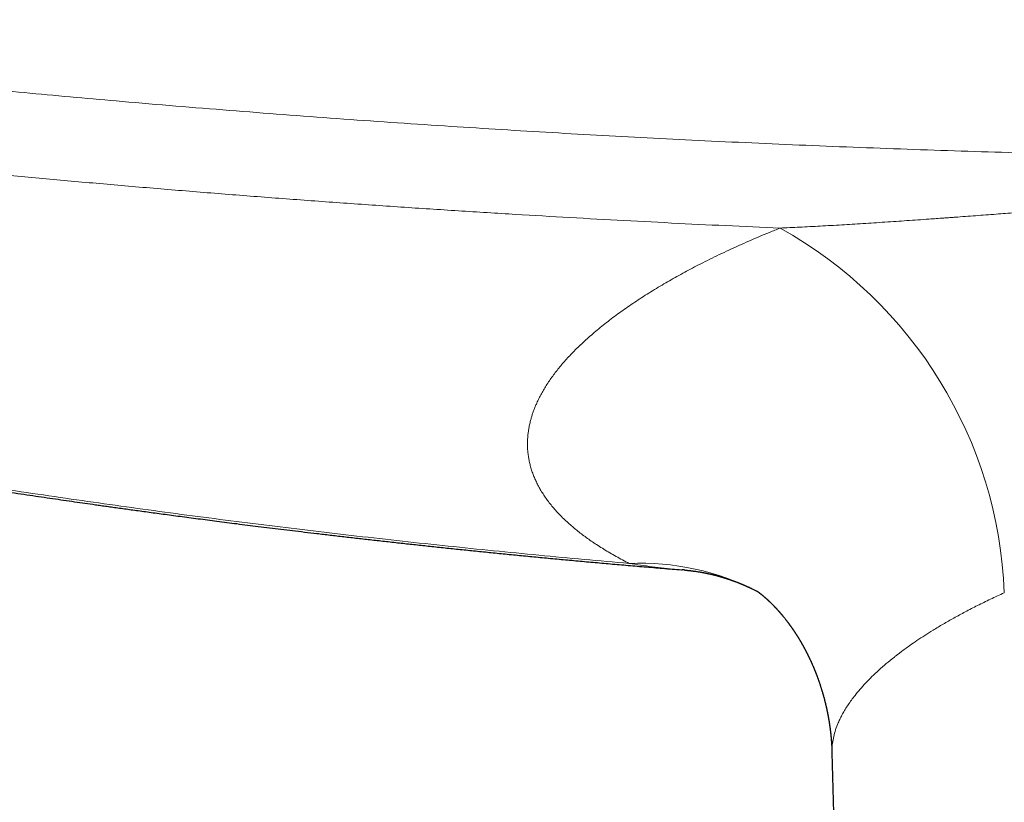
# Model space of a CAD drawing. Header units: millimetres. Extents: x 8 to 776, y 12 to 553.
# Tile 17 of 56: x 345 to 384, y 220 to 251. Entities that reach past the tile are written whole.
import ezdxf

# ---------------------------------------------------------------- set-up
doc = ezdxf.new("R2010")
doc.units = ezdxf.units.MM

msp = doc.modelspace()

# ---------------------------------------------------------------- linework, layer by layer
at = {"color": 7, "linetype": 'Continuous', "lineweight": 30}
for p, q in [((371.411, 229.156), (371.322, 229.163)), ((377.172, 222.017), (377.699, 202.979))]:
    msp.add_line(p, q, dxfattribs=at)
at = {"color": 8, "linetype": 'Continuous', "lineweight": 0}
for centre, radius, start, end in [((366.871, 227.598), 17.046, 2.2427, 60.9724), ((369.703, 219.441), 9.98, 62.8656, 92.5922)]:
    msp.add_arc(centre, radius, start, end, dxfattribs=at)
for points, knots in [([(320.951, 250.637), (321.616, 250.546), (322.945, 250.364), (324.938, 250.1), (326.932, 249.844), (328.924, 249.595), (330.916, 249.353), (332.906, 249.118), (334.896, 248.891), (336.817, 248.679), (338.669, 248.48), (340.455, 248.294), (342.246, 248.113), (344.042, 247.938), (345.84, 247.768), (347.639, 247.604), (349.538, 247.436), (351.537, 247.266), (353.636, 247.096), (355.735, 246.933), (357.834, 246.777), (359.933, 246.629), (361.992, 246.491), (364.011, 246.363), (365.992, 246.243), (367.974, 246.131), (369.957, 246.024), (371.981, 245.922), (374.046, 245.825), (376.153, 245.733), (378.261, 245.649), (380.37, 245.571), (382.48, 245.501), (384.55, 245.439), (386.582, 245.385), (388.573, 245.338), (390.566, 245.298), (392.559, 245.264), (394.553, 245.236), (396.547, 245.214), (398.541, 245.199), (400.536, 245.189), (402.53, 245.186), (404.511, 245.19), (406.48, 245.199), (408.436, 245.214), (410.392, 245.235), (412.401, 245.263), (414.461, 245.299), (416.574, 245.342), (418.686, 245.393), (420.798, 245.451), (422.91, 245.515), (424.981, 245.586), (427.011, 245.662), (429.001, 245.743), (430.99, 245.83), (432.978, 245.923), (434.967, 246.023), (436.954, 246.13), (438.941, 246.243), (440.927, 246.362), (442.911, 246.488), (444.881, 246.62), (446.838, 246.757), (448.782, 246.899), (450.725, 247.048), (452.679, 247.205), (454.644, 247.368), (456.62, 247.54), (458.596, 247.718), (460.57, 247.902), (462.402, 248.08), (464.089, 248.249), (465.631, 248.408), (467.172, 248.571), (468.714, 248.738), (470.398, 248.925), (472.224, 249.134), (474.193, 249.366), (476.163, 249.606), (478.134, 249.852), (480.106, 250.106), (482.077, 250.367), (483.391, 250.547), (484.049, 250.637)], [0, 0, 0, 0, 0.012376, 0.024738, 0.037085, 0.049417, 0.061734, 0.074034, 0.086318, 0.098585, 0.109585, 0.120571, 0.1316, 0.142664, 0.153723, 0.164777, 0.175827, 0.188713, 0.201592, 0.214463, 0.227328, 0.240185, 0.253035, 0.265147, 0.277263, 0.289381, 0.301501, 0.313625, 0.326486, 0.33935, 0.352216, 0.365086, 0.377959, 0.390834, 0.402976, 0.415121, 0.427268, 0.439417, 0.451568, 0.463722, 0.475877, 0.488034, 0.500193, 0.51233, 0.524251, 0.536173, 0.548096, 0.560021, 0.572898, 0.585777, 0.598656, 0.611536, 0.624417, 0.637298, 0.649444, 0.66159, 0.673736, 0.685884, 0.698031, 0.710179, 0.722327, 0.734476, 0.746625, 0.758755, 0.770664, 0.782575, 0.794489, 0.806404, 0.818539, 0.830675, 0.842813, 0.854952, 0.867092, 0.876621, 0.886106, 0.895602, 0.905107, 0.914623, 0.926775, 0.938942, 0.951125, 0.963323, 0.975535, 0.987761, 1, 1, 1, 1]), ([(320.737, 247.367), (321.367, 247.281), (322.628, 247.108), (324.521, 246.858), (326.417, 246.613), (328.313, 246.375), (330.201, 246.145), (332.078, 245.922), (333.946, 245.707), (335.816, 245.498), (337.805, 245.282), (339.915, 245.061), (342.146, 244.836), (344.379, 244.62), (346.613, 244.412), (348.85, 244.212), (351.087, 244.021), (353.326, 243.839), (355.567, 243.665), (357.809, 243.499), (360.052, 243.342), (362.297, 243.193), (364.5, 243.055), (366.661, 242.927), (368.78, 242.81), (370.9, 242.7), (373.02, 242.596), (374.435, 242.534), (375.142, 242.502)], [0, 0, 0, 0, 0.035099, 0.070202, 0.105307, 0.140415, 0.175525, 0.21001, 0.244498, 0.278988, 0.31348, 0.354544, 0.395611, 0.43668, 0.47775, 0.518823, 0.559897, 0.600972, 0.642048, 0.683124, 0.724202, 0.765279, 0.806357, 0.845087, 0.883816, 0.922545, 0.961273, 1, 1, 1, 1]), ([(375.142, 242.502), (375.268, 242.508), (375.524, 242.519), (375.913, 242.538), (376.311, 242.559), (376.718, 242.58), (377.134, 242.604), (377.55, 242.628), (377.967, 242.653), (378.384, 242.679), (378.809, 242.707), (379.241, 242.735), (379.672, 242.764), (380.1, 242.793), (380.526, 242.823), (381.006, 242.857), (381.375, 242.883), (381.63, 242.902), (381.723, 242.908), (381.816, 242.915), (381.904, 242.921), (382.226, 242.945), (382.784, 242.986), (383.563, 243.044), (384.327, 243.102), (385.076, 243.159), (385.833, 243.217), (386.598, 243.275), (387.316, 243.329), (387.985, 243.379), (388.607, 243.426), (389.234, 243.472), (389.862, 243.518), (390.496, 243.563), (391.135, 243.608), (391.777, 243.652), (392.412, 243.695), (393.038, 243.735), (393.655, 243.773), (394.212, 243.806), (394.71, 243.835), (395.038, 243.853), (395.25, 243.864), (395.348, 243.869), (395.446, 243.874), (395.545, 243.88), (395.649, 243.885), (395.757, 243.89), (396.064, 243.906), (396.561, 243.93), (397.25, 243.96), (397.934, 243.987), (398.612, 244.01), (399.282, 244.03), (399.943, 244.047), (400.594, 244.059), (401.237, 244.069), (401.871, 244.074), (402.507, 244.076), (403.151, 244.074), (403.809, 244.068), (404.476, 244.058), (405.153, 244.045), (405.84, 244.027), (406.535, 244.005), (407.208, 243.981), (407.856, 243.955), (408.453, 243.929), (408.882, 243.908), (409.14, 243.896), (409.25, 243.89), (409.356, 243.885), (409.599, 243.872), (409.98, 243.852), (410.506, 243.823), (411.064, 243.79), (411.653, 243.754), (412.275, 243.715), (412.905, 243.674), (413.543, 243.63), (414.19, 243.586), (414.798, 243.542), (415.366, 243.501), (415.89, 243.463), (416.413, 243.424), (416.932, 243.385), (417.444, 243.347), (418.042, 243.302), (418.722, 243.25), (419.484, 243.192), (420.238, 243.135), (420.983, 243.079), (421.627, 243.03), (422.17, 242.989), (422.599, 242.958), (422.903, 242.935), (423.089, 242.922), (423.175, 242.916), (423.266, 242.909), (423.49, 242.893), (423.843, 242.867), (424.323, 242.833), (424.815, 242.799), (425.319, 242.764), (425.834, 242.73), (426.337, 242.697), (426.83, 242.666), (427.312, 242.636), (427.774, 242.609), (428.217, 242.584), (428.641, 242.561), (429.056, 242.54), (429.46, 242.52), (429.727, 242.508), (429.858, 242.502)], [0, 0, 0, 0, 0.007068, 0.014294, 0.021678, 0.029221, 0.036922, 0.044781, 0.052335, 0.060031, 0.067867, 0.075843, 0.083961, 0.091663, 0.099489, 0.107436, 0.118115, 0.119812, 0.121515, 0.123223, 0.124936, 0.126371, 0.140921, 0.155649, 0.169193, 0.182885, 0.196723, 0.210708, 0.224841, 0.236049, 0.247347, 0.258884, 0.270352, 0.28168, 0.293542, 0.305247, 0.316795, 0.328187, 0.339422, 0.3505, 0.358589, 0.366593, 0.368378, 0.370159, 0.371935, 0.373708, 0.375552, 0.377591, 0.379625, 0.392246, 0.404707, 0.417188, 0.429504, 0.441657, 0.453648, 0.465476, 0.477143, 0.488649, 0.499994, 0.511758, 0.523695, 0.535804, 0.548087, 0.560544, 0.573176, 0.585983, 0.597169, 0.608486, 0.618555, 0.620544, 0.622538, 0.624535, 0.626329, 0.635775, 0.645342, 0.65503, 0.666186, 0.677498, 0.688968, 0.700594, 0.712378, 0.72432, 0.733813, 0.743403, 0.753008, 0.762428, 0.771784, 0.781078, 0.795151, 0.809077, 0.822856, 0.836488, 0.849974, 0.858208, 0.866386, 0.873537, 0.874937, 0.876608, 0.878286, 0.87996, 0.888925, 0.897742, 0.90641, 0.916079, 0.925556, 0.934841, 0.943933, 0.952833, 0.961541, 0.969575, 0.977438, 0.98513, 0.99265, 1, 1, 1, 1]), ([(369.252, 229.411), (369.164, 229.457), (368.989, 229.547), (368.737, 229.685), (368.493, 229.825), (368.258, 229.966), (368.032, 230.109), (367.819, 230.25), (367.618, 230.39), (367.429, 230.529), (367.247, 230.669), (367.074, 230.811), (366.902, 230.96), (366.732, 231.116), (366.566, 231.279), (366.41, 231.444), (366.263, 231.611), (366.127, 231.78), (366, 231.951), (365.883, 232.124), (365.778, 232.295), (365.684, 232.465), (365.601, 232.633), (365.528, 232.802), (365.464, 232.972), (365.409, 233.143), (365.364, 233.313), (365.329, 233.48), (365.303, 233.645), (365.285, 233.811), (365.276, 233.978), (365.275, 234.145), (365.283, 234.313), (365.298, 234.481), (365.322, 234.65), (365.354, 234.82), (365.392, 234.979), (365.433, 235.126), (365.476, 235.261), (365.525, 235.396), (365.578, 235.532), (365.643, 235.684), (365.722, 235.851), (365.818, 236.035), (365.923, 236.218), (366.037, 236.403), (366.161, 236.588), (366.292, 236.769), (366.429, 236.948), (366.572, 237.124), (366.723, 237.3), (366.882, 237.475), (367.055, 237.657), (367.242, 237.844), (367.446, 238.038), (367.659, 238.232), (367.883, 238.426), (368.116, 238.62), (368.359, 238.814), (368.611, 239.007), (368.869, 239.196), (369.13, 239.382), (369.395, 239.563), (369.668, 239.744), (369.948, 239.923), (370.237, 240.102), (370.528, 240.277), (370.821, 240.447), (371.115, 240.613), (371.417, 240.778), (371.725, 240.943), (372.053, 241.113), (372.401, 241.288), (372.769, 241.467), (373.145, 241.644), (373.529, 241.82), (373.92, 241.994), (374.319, 242.166), (374.726, 242.336), (375.003, 242.448), (375.142, 242.503)], [0, 0, 0, 0, 0.013139, 0.026249, 0.039333, 0.052394, 0.065436, 0.078462, 0.090731, 0.102992, 0.115247, 0.127498, 0.139749, 0.153425, 0.167108, 0.180801, 0.194509, 0.208234, 0.221982, 0.235756, 0.249559, 0.262629, 0.275689, 0.288742, 0.301792, 0.314842, 0.327895, 0.340209, 0.352531, 0.364865, 0.377196, 0.389471, 0.401742, 0.414012, 0.426283, 0.438559, 0.450843, 0.460501, 0.470167, 0.479843, 0.489529, 0.499227, 0.5122, 0.525181, 0.538175, 0.551185, 0.564213, 0.577265, 0.589596, 0.601952, 0.614339, 0.626722, 0.638988, 0.652682, 0.666383, 0.680095, 0.693822, 0.707569, 0.72134, 0.735137, 0.748967, 0.762056, 0.775137, 0.788214, 0.80129, 0.814369, 0.827454, 0.8398, 0.852158, 0.86453, 0.876929, 0.88936, 0.903216, 0.917056, 0.930885, 0.944706, 0.958524, 0.972343, 0.986167, 1, 1, 1, 1]), ([(320.706, 236.748), (321.28, 236.624), (322.427, 236.377), (324.146, 236.017), (325.86, 235.666), (327.569, 235.324), (329.272, 234.99), (330.971, 234.666), (332.664, 234.35), (334.285, 234.056), (335.834, 233.781), (337.312, 233.525), (338.785, 233.275), (340.196, 233.041), (341.545, 232.823), (342.78, 232.627), (343.635, 232.495), (344.11, 232.422), (344.258, 232.399), (344.406, 232.377), (344.553, 232.354), (344.701, 232.332), (345.377, 232.23), (346.58, 232.05), (348.31, 231.801), (350.036, 231.56), (351.758, 231.327), (353.476, 231.103), (355.19, 230.887), (356.901, 230.68), (358.635, 230.477), (360.392, 230.28), (362.172, 230.089), (363.948, 229.906), (365.719, 229.732), (367.487, 229.566), (368.664, 229.463), (369.252, 229.411)], [0, 0, 0, 0, 0.035927, 0.071711, 0.107352, 0.142852, 0.178212, 0.213431, 0.248512, 0.283456, 0.314092, 0.344624, 0.37505, 0.405372, 0.43197, 0.458488, 0.481757, 0.4848, 0.487842, 0.490882, 0.493922, 0.49696, 0.499998, 0.535668, 0.571233, 0.606694, 0.642053, 0.67731, 0.712467, 0.747523, 0.782481, 0.818998, 0.855408, 0.891712, 0.927911, 0.964007, 1, 1, 1, 1]), ([(371.322, 229.163), (371.244, 229.168), (370.848, 229.197), (370.156, 229.275), (369.548, 229.367), (369.252, 229.411)], [0, 0, 0, 0, 0.1120935, 0.5665874, 1, 1, 1, 1]), ([(383.904, 228.265), (383.723, 228.183), (383.366, 228.019), (382.859, 227.771), (382.381, 227.526), (381.933, 227.283), (381.513, 227.043), (381.136, 226.817), (380.797, 226.603), (380.493, 226.403), (380.18, 226.186), (379.958, 226.024), (379.817, 225.918), (379.774, 225.885), (379.732, 225.853), (379.691, 225.821), (379.649, 225.789), (379.513, 225.681), (379.291, 225.5), (378.999, 225.245), (378.732, 224.993), (378.488, 224.745), (378.267, 224.501), (378.083, 224.278), (377.929, 224.075), (377.801, 223.892), (377.686, 223.712), (377.584, 223.535), (377.494, 223.361), (377.4, 223.157), (377.31, 222.922), (377.235, 222.657), (377.188, 222.393), (377.168, 222.18), (377.174, 222.056), (377.176, 222.017)], [0, 0, 0, 0, 0.042244, 0.083536, 0.123874, 0.163259, 0.201693, 0.239174, 0.271371, 0.302831, 0.333555, 0.372983, 0.378052, 0.383098, 0.388123, 0.393125, 0.398106, 0.403065, 0.442946, 0.482324, 0.521199, 0.559571, 0.597441, 0.634811, 0.663822, 0.692524, 0.720919, 0.749006, 0.776786, 0.804259, 0.847644, 0.891381, 0.935471, 0.979915, 1, 1, 1, 1])]:
    msp.add_open_spline(points, degree=3, knots=knots, dxfattribs=at)
at = {"color": 7, "linetype": 'Continuous', "lineweight": 30}
for points, knots in [([(320.635, 236.67), (320.827, 236.629), (321.206, 236.547), (321.771, 236.426), (322.326, 236.308), (322.87, 236.193), (323.404, 236.081), (323.929, 235.972), (324.443, 235.865), (324.954, 235.76), (325.463, 235.657), (325.969, 235.554), (326.463, 235.454), (326.946, 235.358), (327.419, 235.264), (327.879, 235.173), (328.329, 235.085), (328.768, 234.999), (329.195, 234.917), (329.611, 234.836), (330.016, 234.759), (330.402, 234.685), (330.771, 234.616), (331.121, 234.549), (331.462, 234.486), (331.793, 234.424), (332.12, 234.363), (332.442, 234.304), (332.76, 234.245), (333.067, 234.189), (333.362, 234.135), (333.646, 234.083), (333.915, 234.035), (334.169, 233.989), (334.414, 233.945), (334.658, 233.902), (334.903, 233.858), (335.429, 233.765), (336.237, 233.623), (337.427, 233.417), (338.717, 233.199), (339.826, 233.015), (340.654, 232.88), (341.2, 232.792), (341.742, 232.706), (342.28, 232.62), (342.813, 232.537), (343.34, 232.455), (343.858, 232.375), (344.367, 232.297), (344.867, 232.221), (345.357, 232.147), (345.83, 232.077), (346.285, 232.01), (346.723, 231.946), (347.153, 231.883), (347.574, 231.822), (347.987, 231.763), (348.333, 231.714), (348.617, 231.674), (348.846, 231.642), (349.085, 231.608), (349.336, 231.573), (349.596, 231.537), (349.865, 231.5), (350.143, 231.462), (350.431, 231.423), (350.732, 231.382), (351.045, 231.34), (351.371, 231.296), (351.708, 231.251), (352.056, 231.205), (352.412, 231.159), (352.777, 231.111), (353.15, 231.063), (353.534, 231.014), (353.931, 230.963), (354.341, 230.911), (354.765, 230.858), (355.201, 230.804), (355.647, 230.75), (356.104, 230.694), (356.572, 230.638), (357.06, 230.58), (357.57, 230.52), (358.101, 230.458), (358.645, 230.395), (359.201, 230.332), (359.769, 230.269), (360.338, 230.206), (360.908, 230.144), (361.477, 230.082), (362.058, 230.021), (362.65, 229.959), (363.252, 229.897), (363.866, 229.835), (364.491, 229.773), (365.127, 229.71), (365.774, 229.648), (366.428, 229.586), (367.089, 229.525), (367.756, 229.464), (368.435, 229.403), (369.128, 229.343), (369.836, 229.282), (370.56, 229.222), (371.056, 229.181), (371.312, 229.16), (371.322, 229.159)], [0, 0, 0, 0, 0.011482, 0.022757, 0.033827, 0.04469, 0.055347, 0.065798, 0.076044, 0.086083, 0.09638, 0.106452, 0.116298, 0.125918, 0.135313, 0.144482, 0.153426, 0.162145, 0.170638, 0.178907, 0.18695, 0.194768, 0.201934, 0.208899, 0.215664, 0.22223, 0.228596, 0.235129, 0.241437, 0.24752, 0.253379, 0.259013, 0.264422, 0.269321, 0.27416, 0.278998, 0.283836, 0.288674, 0.310273, 0.331872, 0.359362, 0.386854, 0.397654, 0.408455, 0.41919, 0.42975, 0.440342, 0.450751, 0.460975, 0.471015, 0.48087, 0.490542, 0.500029, 0.508825, 0.517456, 0.525923, 0.534225, 0.542364, 0.550339, 0.554635, 0.559144, 0.563866, 0.568801, 0.573949, 0.579213, 0.584682, 0.590356, 0.596236, 0.602434, 0.608845, 0.615469, 0.622306, 0.629355, 0.636487, 0.643824, 0.651366, 0.659114, 0.667232, 0.675564, 0.68411, 0.69287, 0.701845, 0.711033, 0.720435, 0.730619, 0.741043, 0.751707, 0.76261, 0.773754, 0.785138, 0.796091, 0.807258, 0.818638, 0.830233, 0.84204, 0.854062, 0.866297, 0.878747, 0.89141, 0.904288, 0.917144, 0.930207, 0.943477, 0.956953, 0.970888, 0.985037, 0.999401, 1, 1, 1, 1]), ([(371.41, 229.153), (371.418, 229.152), (371.431, 229.151), (371.45, 229.149), (371.465, 229.148), (371.479, 229.147), (371.494, 229.145), (371.508, 229.144), (371.523, 229.143), (371.537, 229.141), (371.554, 229.14), (371.573, 229.138), (371.594, 229.135), (371.614, 229.133), (371.636, 229.131), (371.654, 229.129), (371.669, 229.127), (371.678, 229.126), (371.687, 229.125), (371.698, 229.123), (371.71, 229.122), (371.723, 229.12), (371.735, 229.119), (371.745, 229.117), (371.758, 229.116), (371.774, 229.113), (371.791, 229.111), (371.808, 229.109), (371.825, 229.106), (371.858, 229.102), (371.907, 229.094), (371.972, 229.084), (372.022, 229.076), (372.055, 229.07), (372.074, 229.066), (372.094, 229.063), (372.114, 229.059), (372.133, 229.056), (372.152, 229.052), (372.172, 229.048), (372.195, 229.044), (372.219, 229.039), (372.246, 229.034), (372.272, 229.028), (372.297, 229.023), (372.325, 229.017), (372.352, 229.011), (372.38, 229.005), (372.407, 228.999), (372.432, 228.993), (372.46, 228.987), (372.486, 228.981), (372.512, 228.974), (372.539, 228.968), (372.565, 228.961), (372.592, 228.955), (372.618, 228.948), (372.645, 228.941), (372.672, 228.934), (372.694, 228.928), (372.712, 228.923), (372.722, 228.921), (372.732, 228.918), (372.744, 228.914), (372.757, 228.911), (372.771, 228.907), (372.784, 228.903), (372.796, 228.9), (372.809, 228.896), (372.827, 228.891), (372.849, 228.885), (372.875, 228.877), (372.901, 228.869), (372.927, 228.861), (372.953, 228.854), (372.976, 228.847), (372.995, 228.84), (373.01, 228.836), (373.026, 228.831), (373.044, 228.825), (373.061, 228.819), (373.077, 228.815), (373.099, 228.807), (373.127, 228.798), (373.162, 228.786), (373.196, 228.775), (373.23, 228.763), (373.265, 228.751), (373.297, 228.739), (373.328, 228.728), (373.358, 228.717), (373.387, 228.706), (373.417, 228.695), (373.446, 228.684), (373.476, 228.673), (373.502, 228.663), (373.524, 228.654), (373.542, 228.647), (373.558, 228.64), (373.577, 228.633), (373.595, 228.626), (373.61, 228.619), (373.621, 228.615), (373.631, 228.611), (373.643, 228.606), (373.658, 228.6), (373.674, 228.593), (373.689, 228.587), (373.703, 228.581), (373.716, 228.575), (373.731, 228.569), (373.748, 228.562), (373.763, 228.555), (373.776, 228.55), (373.787, 228.545), (373.8, 228.539), (373.815, 228.533), (373.831, 228.525), (373.848, 228.518), (373.863, 228.511), (373.883, 228.502), (373.907, 228.492), (373.932, 228.48), (373.956, 228.469), (373.979, 228.458), (374.003, 228.447), (374.025, 228.436), (374.058, 228.421), (374.102, 228.4), (374.156, 228.373), (374.203, 228.349), (374.233, 228.334), (374.246, 228.327), (374.248, 228.327)], [0, 0, 0, 0, 0.00905, 0.016262, 0.02151, 0.02649, 0.032314, 0.03855, 0.043448, 0.049023, 0.055007, 0.062606, 0.070646, 0.079043, 0.085765, 0.095176, 0.099552, 0.102698, 0.10568, 0.109247, 0.114617, 0.120013, 0.123804, 0.127385, 0.131429, 0.138904, 0.144937, 0.150446, 0.157003, 0.163923, 0.18716, 0.211087, 0.235004, 0.241453, 0.247568, 0.255936, 0.26256, 0.268329, 0.27656, 0.28384, 0.289388, 0.300958, 0.310011, 0.318217, 0.328812, 0.336206, 0.347704, 0.357154, 0.365795, 0.376632, 0.38412, 0.394884, 0.403617, 0.411988, 0.423036, 0.430619, 0.440776, 0.450214, 0.458084, 0.46935, 0.473128, 0.47639, 0.479628, 0.483677, 0.488821, 0.493835, 0.498168, 0.501929, 0.505999, 0.511631, 0.521339, 0.528201, 0.539081, 0.547995, 0.555226, 0.565646, 0.571112, 0.57561, 0.580657, 0.587618, 0.593881, 0.598726, 0.603401, 0.61672, 0.62731, 0.639856, 0.65128, 0.662913, 0.675165, 0.684253, 0.695226, 0.704966, 0.714597, 0.725816, 0.734772, 0.744989, 0.752337, 0.757926, 0.763073, 0.769303, 0.777133, 0.781389, 0.784794, 0.788161, 0.791904, 0.797111, 0.803126, 0.80861, 0.812815, 0.816966, 0.822221, 0.82842, 0.833684, 0.837936, 0.841496, 0.845446, 0.850698, 0.856954, 0.862664, 0.867608, 0.872593, 0.883162, 0.892124, 0.898911, 0.907349, 0.916022, 0.923252, 0.931015, 0.949959, 0.968524, 0.98698, 0.998775, 1, 1, 1, 1]), ([(374.218, 228.347), (374.218, 228.347), (374.217, 228.347), (374.219, 228.346), (374.222, 228.344), (374.229, 228.339), (374.236, 228.334), (374.244, 228.329), (374.252, 228.324), (374.26, 228.318), (374.269, 228.311), (374.278, 228.305), (374.287, 228.299), (374.295, 228.294), (374.303, 228.287), (374.313, 228.28), (374.323, 228.273), (374.332, 228.266), (374.34, 228.26), (374.348, 228.254), (374.355, 228.249), (374.361, 228.244), (374.369, 228.238), (374.376, 228.232), (374.385, 228.226), (374.394, 228.218), (374.403, 228.211), (374.413, 228.203), (374.422, 228.196), (374.431, 228.189), (374.439, 228.182), (374.446, 228.176), (374.455, 228.169), (374.465, 228.161), (374.478, 228.15), (374.492, 228.138), (374.507, 228.126), (374.52, 228.114), (374.531, 228.105), (374.541, 228.097), (374.549, 228.089), (374.559, 228.081), (374.569, 228.072), (374.58, 228.062), (374.591, 228.053), (374.601, 228.044), (374.61, 228.036), (374.618, 228.029), (374.625, 228.022), (374.633, 228.015), (374.642, 228.007), (374.652, 227.998), (374.663, 227.988), (374.674, 227.978), (374.684, 227.968), (374.693, 227.96), (374.701, 227.952), (374.71, 227.944), (374.719, 227.935), (374.73, 227.925), (374.742, 227.914), (374.753, 227.903), (374.763, 227.893), (374.773, 227.884), (374.781, 227.875), (374.789, 227.867), (374.799, 227.858), (374.811, 227.846), (374.823, 227.834), (374.835, 227.821), (374.846, 227.811), (374.856, 227.801), (374.865, 227.791), (374.875, 227.781), (374.886, 227.77), (374.897, 227.758), (374.908, 227.747), (374.918, 227.736), (374.927, 227.727), (374.935, 227.719), (374.943, 227.711), (374.951, 227.702), (374.959, 227.693), (374.969, 227.683), (374.979, 227.673), (374.987, 227.663), (374.995, 227.655), (375.002, 227.647), (375.01, 227.639), (375.018, 227.63), (375.028, 227.619), (375.04, 227.606), (375.051, 227.594), (375.061, 227.583), (375.068, 227.574), (375.075, 227.567), (375.082, 227.559), (375.09, 227.55), (375.099, 227.539), (375.111, 227.526), (375.123, 227.512), (375.134, 227.5), (375.143, 227.489), (375.152, 227.479), (375.161, 227.469), (375.17, 227.458), (375.18, 227.446), (375.19, 227.434), (375.199, 227.423), (375.207, 227.414), (375.214, 227.406), (375.22, 227.398), (375.227, 227.39), (375.236, 227.38), (375.246, 227.367), (375.258, 227.353), (375.269, 227.34), (375.278, 227.328), (375.287, 227.318), (375.299, 227.303), (375.315, 227.282), (375.335, 227.257), (375.354, 227.233), (375.373, 227.208), (375.393, 227.182), (375.412, 227.158), (375.426, 227.139), (375.438, 227.124), (375.447, 227.112), (375.456, 227.1), (375.464, 227.09), (375.471, 227.08), (375.477, 227.072), (375.483, 227.064), (375.49, 227.054), (375.5, 227.041), (375.511, 227.026), (375.521, 227.011), (375.531, 226.998), (375.539, 226.987), (375.547, 226.976), (375.555, 226.964), (375.565, 226.951), (375.575, 226.937), (375.585, 226.923), (375.593, 226.911), (375.6, 226.901), (375.608, 226.89), (375.615, 226.879), (375.624, 226.866), (375.634, 226.852), (375.643, 226.839), (375.65, 226.829), (375.656, 226.82), (375.662, 226.811), (375.669, 226.802), (375.676, 226.79), (375.686, 226.776), (375.695, 226.763), (375.703, 226.75), (375.71, 226.74), (375.716, 226.731), (375.722, 226.722), (375.729, 226.711), (375.738, 226.698), (375.747, 226.683), (375.756, 226.669), (375.764, 226.658), (375.77, 226.647), (375.777, 226.637), (375.784, 226.626), (375.793, 226.612), (375.802, 226.598), (375.811, 226.584), (375.818, 226.573), (375.824, 226.563), (375.83, 226.553), (375.837, 226.542), (375.846, 226.528), (375.855, 226.513), (375.864, 226.498), (375.872, 226.486), (375.878, 226.476), (375.885, 226.465), (375.892, 226.452), (375.901, 226.437), (375.911, 226.422), (375.919, 226.408), (375.926, 226.396), (375.932, 226.385), (375.938, 226.375), (375.945, 226.364), (375.952, 226.352), (375.96, 226.339), (375.967, 226.326), (375.973, 226.315), (375.979, 226.306), (375.984, 226.297), (375.989, 226.287), (375.996, 226.276), (376.004, 226.262), (376.012, 226.248), (376.019, 226.234), (376.026, 226.224), (376.031, 226.214), (376.036, 226.204), (376.043, 226.192), (376.051, 226.177), (376.06, 226.161), (376.069, 226.146), (376.076, 226.132), (376.083, 226.119), (376.092, 226.103), (376.102, 226.085), (376.111, 226.067), (376.12, 226.051), (376.128, 226.037), (376.135, 226.023), (376.143, 226.007), (376.152, 225.991), (376.16, 225.975), (376.166, 225.962), (376.172, 225.95), (376.179, 225.937), (376.187, 225.922), (376.196, 225.905), (376.205, 225.886), (376.214, 225.869), (376.221, 225.855), (376.227, 225.843), (376.232, 225.832), (376.237, 225.822), (376.244, 225.809), (376.252, 225.791), (376.262, 225.771), (376.271, 225.752), (376.279, 225.736), (376.287, 225.719), (376.296, 225.7), (376.307, 225.678), (376.318, 225.654), (376.33, 225.628), (376.342, 225.603), (376.354, 225.577), (376.365, 225.551), (376.377, 225.526), (376.388, 225.501), (376.398, 225.477), (376.41, 225.45), (376.424, 225.418), (376.437, 225.388), (376.449, 225.361), (376.458, 225.338), (376.467, 225.318), (376.474, 225.301), (376.481, 225.282), (376.49, 225.261), (376.5, 225.237), (376.51, 225.214), (376.519, 225.19), (376.528, 225.167), (376.538, 225.143), (376.549, 225.115), (376.56, 225.087), (376.57, 225.059), (376.58, 225.032), (376.59, 225.005), (376.602, 224.974), (376.614, 224.941), (376.626, 224.908), (376.638, 224.875), (376.65, 224.841), (376.663, 224.806), (376.675, 224.77), (376.688, 224.733), (376.7, 224.697), (376.711, 224.663), (376.723, 224.626), (376.736, 224.586), (376.749, 224.545), (376.762, 224.504), (376.774, 224.463), (376.786, 224.425), (376.795, 224.394), (376.804, 224.364), (376.813, 224.331), (376.824, 224.294), (376.834, 224.259), (376.843, 224.227), (376.85, 224.198), (376.858, 224.172), (376.864, 224.149), (376.869, 224.129), (376.874, 224.11), (376.88, 224.088), (376.886, 224.064), (376.892, 224.039), (376.899, 224.013), (376.906, 223.986), (376.913, 223.956), (376.92, 223.926), (376.927, 223.897), (376.934, 223.868), (376.941, 223.838), (376.948, 223.804), (376.956, 223.768), (376.964, 223.735), (376.97, 223.704), (376.977, 223.674), (376.983, 223.644), (376.989, 223.614), (376.995, 223.586), (377, 223.559), (377.006, 223.531), (377.011, 223.504), (377.015, 223.481), (377.019, 223.46), (377.023, 223.436), (377.028, 223.409), (377.033, 223.381), (377.038, 223.352), (377.044, 223.32), (377.05, 223.285), (377.055, 223.252), (377.06, 223.222), (377.064, 223.198), (377.068, 223.173), (377.072, 223.145), (377.076, 223.115), (377.081, 223.083), (377.085, 223.053), (377.089, 223.027), (377.092, 223.003), (377.095, 222.979), (377.099, 222.954), (377.102, 222.927), (377.105, 222.902), (377.108, 222.875), (377.112, 222.847), (377.115, 222.816), (377.119, 222.785), (377.122, 222.753), (377.126, 222.72), (377.129, 222.686), (377.133, 222.653), (377.135, 222.626), (377.137, 222.605), (377.139, 222.588), (377.14, 222.57), (377.142, 222.549), (377.144, 222.52), (377.147, 222.488), (377.149, 222.455), (377.152, 222.424), (377.154, 222.393), (377.156, 222.363), (377.158, 222.334), (377.16, 222.305), (377.162, 222.265), (377.165, 222.214), (377.167, 222.168), (377.168, 222.135), (377.169, 222.112), (377.17, 222.084), (377.171, 222.051), (377.172, 222.027), (377.172, 222.015)], [0, 0, 0, 0, 0.001253, 0.013135, 0.02507, 0.037058, 0.049184, 0.057617, 0.06519, 0.072522, 0.079793, 0.087013, 0.091886, 0.097273, 0.102866, 0.108327, 0.113863, 0.119604, 0.123586, 0.127072, 0.130455, 0.133819, 0.137175, 0.140616, 0.144455, 0.148747, 0.152645, 0.156554, 0.160506, 0.164051, 0.167071, 0.169999, 0.172908, 0.176901, 0.181711, 0.187044, 0.192378, 0.196986, 0.201031, 0.203691, 0.206427, 0.209405, 0.212913, 0.216573, 0.220127, 0.223335, 0.225806, 0.228085, 0.230362, 0.232751, 0.235363, 0.238414, 0.241665, 0.244878, 0.247769, 0.250245, 0.252608, 0.254962, 0.257507, 0.260631, 0.263904, 0.267174, 0.269941, 0.27236, 0.274579, 0.276791, 0.279258, 0.2823, 0.285784, 0.289135, 0.291765, 0.294161, 0.296536, 0.299041, 0.301694, 0.304745, 0.307606, 0.310132, 0.312199, 0.314115, 0.316062, 0.317886, 0.320045, 0.322405, 0.324896, 0.327124, 0.328873, 0.330363, 0.332253, 0.334287, 0.336676, 0.339449, 0.342525, 0.344614, 0.346316, 0.347894, 0.34943, 0.351063, 0.353417, 0.35617, 0.359272, 0.36185, 0.36388, 0.365849, 0.367992, 0.36995, 0.372143, 0.37456, 0.376859, 0.378662, 0.380092, 0.381508, 0.382955, 0.384735, 0.387361, 0.390056, 0.392596, 0.394715, 0.396483, 0.398281, 0.402823, 0.407848, 0.411489, 0.415638, 0.420775, 0.424831, 0.428354, 0.430121, 0.432275, 0.434401, 0.436148, 0.437568, 0.438905, 0.440193, 0.441646, 0.443948, 0.446508, 0.448879, 0.450977, 0.452725, 0.454327, 0.456202, 0.458323, 0.46065, 0.462929, 0.464716, 0.466192, 0.467767, 0.469516, 0.471452, 0.473741, 0.475782, 0.477355, 0.478626, 0.479891, 0.481196, 0.482897, 0.485082, 0.487316, 0.489095, 0.490476, 0.491781, 0.49306, 0.494596, 0.496592, 0.498969, 0.500964, 0.502563, 0.504019, 0.505383, 0.50702, 0.509026, 0.511229, 0.513105, 0.514664, 0.516082, 0.51739, 0.518893, 0.520829, 0.52314, 0.525122, 0.526752, 0.528224, 0.529584, 0.531225, 0.53337, 0.535684, 0.53757, 0.539093, 0.540502, 0.541858, 0.543207, 0.544902, 0.546855, 0.54856, 0.549937, 0.551072, 0.552282, 0.553482, 0.55494, 0.556815, 0.558954, 0.560705, 0.562044, 0.563162, 0.564367, 0.565927, 0.567773, 0.569959, 0.572012, 0.573602, 0.574981, 0.577059, 0.579456, 0.581754, 0.583818, 0.585508, 0.586959, 0.58891, 0.591189, 0.593065, 0.594483, 0.595915, 0.597424, 0.599216, 0.601419, 0.603784, 0.605847, 0.607505, 0.60894, 0.610232, 0.611381, 0.612626, 0.614948, 0.617664, 0.619753, 0.621525, 0.623376, 0.625607, 0.628274, 0.631174, 0.633844, 0.637323, 0.639991, 0.642866, 0.64609, 0.648827, 0.651209, 0.654352, 0.657924, 0.661966, 0.664571, 0.66721, 0.66944, 0.671225, 0.673145, 0.675528, 0.678304, 0.680971, 0.683438, 0.685928, 0.688624, 0.691508, 0.694903, 0.697879, 0.700716, 0.703533, 0.706507, 0.710848, 0.714131, 0.717222, 0.721236, 0.72501, 0.728568, 0.73273, 0.736592, 0.739649, 0.743661, 0.747987, 0.752223, 0.756423, 0.760702, 0.765027, 0.76796, 0.770538, 0.774098, 0.778141, 0.781684, 0.78477, 0.787913, 0.790492, 0.792836, 0.794776, 0.796545, 0.798714, 0.801277, 0.803764, 0.806378, 0.809005, 0.812019, 0.815186, 0.81803, 0.820827, 0.823753, 0.827079, 0.830847, 0.834285, 0.83708, 0.839951, 0.843116, 0.846091, 0.848678, 0.85129, 0.854211, 0.856883, 0.859038, 0.860957, 0.863281, 0.865971, 0.868739, 0.871552, 0.874589, 0.878019, 0.881704, 0.884272, 0.886507, 0.88888, 0.891548, 0.894435, 0.897673, 0.900711, 0.903211, 0.905225, 0.907512, 0.910179, 0.912712, 0.915165, 0.917599, 0.920371, 0.923368, 0.926301, 0.929268, 0.932485, 0.935844, 0.939054, 0.94192, 0.943696, 0.945089, 0.946718, 0.948789, 0.951296, 0.954837, 0.957961, 0.960809, 0.963762, 0.966757, 0.969494, 0.972105, 0.975115, 0.980934, 0.986531, 0.98829, 0.990458, 0.993133, 0.996314, 1, 1, 1, 1])]:
    msp.add_open_spline(points, degree=3, knots=knots, dxfattribs=at)

doc.saveas('drawing.dxf')
